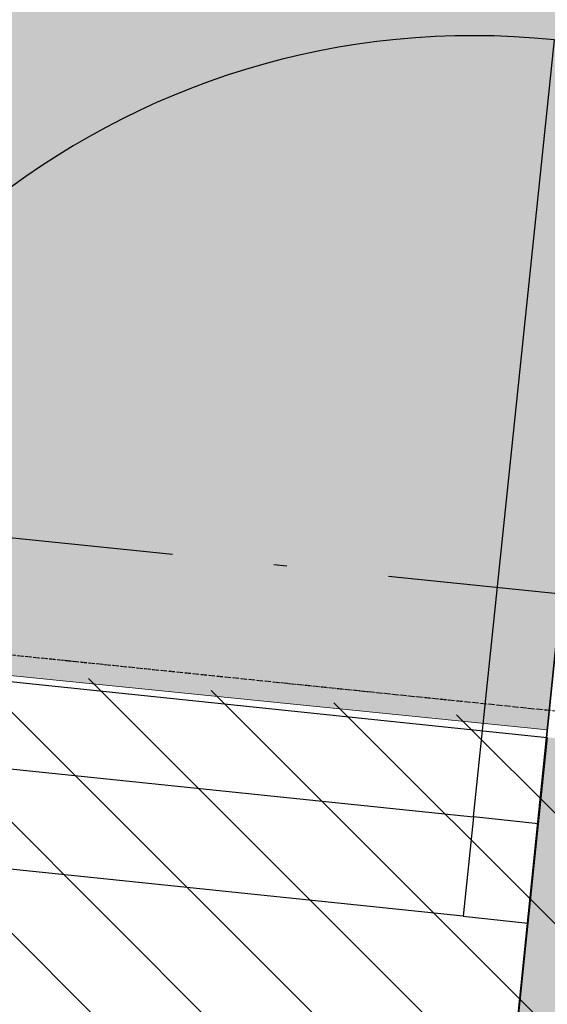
# Model space of a CAD drawing. Header units: millimetres. Extents: x -40276 to 214973, y -147941 to 35228.
# Tile 71 of 256: x -17786 to -17179, y 9376 to 10511. Entities that reach past the tile are written whole.
import ezdxf

# ---------------------------------------------------------------- set-up
doc = ezdxf.new("R2010")
doc.units = ezdxf.units.MM
doc.header["$MEASUREMENT"] = 0
doc.linetypes.add('Telekomunikacni vodic', pattern=[9.25, 3, -0.75, 3, -0.75, 0.125, -0.75, 0.125, -0.75])
doc.linetypes.add('Čerchovaná', pattern=[450, 200, -117.5, 15, -117.5])
for name, color, linetype in [('1._POHLED ZÁPADNÍ_2_0_plochy', 7, 'Continuous'), ('1._POHLED ZÁPADNÍ_2_akustické prvky', 7, 'Continuous'), ('1._POHLED ZÁPADNÍ_2_Nové_Konstrukce - nosné', 7, 'Continuous'), ('1._POHLED ZÁPADNÍ_2_Nové_TZB - elektroinstalace', 7, 'Continuous'), ('1._POHLED ZÁPADNÍ_2_Výplně – Řezové', 7, 'Continuous')]:
    doc.layers.add(name, color=color, linetype=linetype)

msp = doc.modelspace()

# ---------------------------------------------------------------- hatches: boundary and pattern name
at = {"layer": '1._POHLED ZÁPADNÍ_2_0_plochy', "linetype": 'Continuous', "lineweight": 20, "true_color": 0xffaaaa}
h = msp.add_hatch(dxfattribs=at)
h.set_pattern_fill('Izolační_tvárnice_0002', color=21, style=0, pattern_type=2)
h.set_pattern_definition([(315, (-10360.18, 9405.31), (63.6396, 63.6396), [])])
h.paths.add_polyline_path([(-10906.3, 18690.2), (-10970.7, 9084.1), (-20311.4, 10009.9), (-20479.4, 269.7), (-242.3, 419.8), (-238.4, 17796)])
at = {"layer": '1._POHLED ZÁPADNÍ_2_0_plochy', "linetype": 'Continuous', "lineweight": 0, "true_color": 0x3c3525}
msp.add_hatch(color=39, dxfattribs=at).paths.add_polyline_path([(-25869.2, 653), (-25868.1, 309.9), (-22137.4, 321.9), (-22138.5, 646.9), (-20886, 651), (-20713.5, 10463.4), (-18181.9, 10198.5), (-18222.5, 9798.3), (-17178.6, 9692.5), (-17162.7, 9848.9), (-12837.1, 9407.9), (-12818, 11448.1), (-11148.1, 11448.2), (-11147.9, 12036.3), (-10988.1, 12036.3), (-10988.1, 13086.3), (-11147.5, 13086.3), (-11147.1, 13937.2), (-10988.1, 13937.2), (-10988.1, 14849.2), (-11146.8, 14849.2), (-11146.6, 15386.8), (-10988.1, 15386.8), (-10988.1, 16436.8), (-11146.2, 16436.8), (-11145.9, 17210.2), (-20953.2, 17986.9), (-23795.8, 18203.3)])
at = {"layer": '1._POHLED ZÁPADNÍ_2_Výplně – Řezové', "linetype": 'Continuous', "lineweight": 13}
msp.add_hatch(color=254, dxfattribs=at).paths.add_polyline_path([(-17217.5, 9310.9), (-15507.7, 9132.9), (-15468.9, 9505.9), (-17178.7, 9683.9)])

# ---------------------------------------------------------------- linework, layer by layer
at = {"layer": '1._POHLED ZÁPADNÍ_2_0_plochy', "color": 7, "linetype": 'Continuous', "lineweight": 13, "flags": 128}
msp.add_lwpolyline([(-18222.5, 9798.3), (-17178.6, 9692.5), (-17162.7, 9848.9), (-12837.1, 9407.9), (-12818, 11448.1), (-11148.1, 11448.2), (-11147.9, 12036.3), (-10988.1, 12036.3), (-10988.1, 13086.3), (-11147.5, 13086.3), (-11147.1, 13937.2), (-10988.1, 13937.2), (-10988.1, 14849.2), (-11146.8, 14849.2), (-11146.6, 15386.8), (-10988.1, 15386.8), (-10988.1, 16436.8), (-11146.2, 16436.8), (-11145.9, 17210.2), (-20953.2, 17986.9)], dxfattribs=at)
at = {"layer": '1._POHLED ZÁPADNÍ_2_akustické prvky', "color": 1, "linetype": 'Čerchovaná', "lineweight": 25}
msp.add_line((-17162.7, 9848.9), (-18191.4, 9953.7), dxfattribs=at)
at = {"layer": '1._POHLED ZÁPADNÍ_2_akustické prvky', "color": 1, "linetype": 'Continuous', "lineweight": 35}
msp.add_line((-17162.7, 9848.9), (-17217.5, 9310.9), dxfattribs=at)
at = {"layer": '1._POHLED ZÁPADNÍ_2_Nové_Konstrukce - nosné', "color": 1, "linetype": 'Continuous', "lineweight": 25}
for p, q in [((-17263.7, 9592.2), (-17170.5, 10487.3)), ((-18223.1, 9792.6), (-17178.7, 9683.9)), ((-18158.8, 9685.3), (-17263.7, 9592.2)), ((-17178.7, 9683.9), (-17189.1, 9584.4)), ((-17263.7, 9592.2), (-17275.6, 9477.8)), ((-17189.1, 9584.4), (-17263.7, 9592.2)), ((-17201, 9470), (-17189.1, 9584.4)), ((-17189.1, 9584.4), (-17201, 9470)), ((-17189.1, 9584.4), (-17201, 9470)), ((-17275.6, 9477.8), (-18170.7, 9571)), ((-17275.6, 9477.8), (-17201, 9470)), ((-17201, 9470), (-17217.5, 9310.9))]:
    msp.add_line(p, q, dxfattribs=at)
msp.add_arc((-17263.7, 9592.2), 900, 84.0578, 174.0578, dxfattribs=at)
at = {"layer": '1._POHLED ZÁPADNÍ_2_Nové_TZB - elektroinstalace', "color": 1, "linetype": 'Telekomunikacni vodic', "lineweight": 25, "flags": 128}
msp.add_lwpolyline([(-15496.7, 1100.8), (-15568.9, 1100.8), (-15568.9, 5100.8), (-16068.9, 5100.8), (-16068.9, 9600.8), (-20293.9, 10035.8), (-20193.9, 18475.8), (-20818.9, 18475.8), (-20818.9, 18975.8), (-24116.7, 19246.5)], dxfattribs=at)
msp.add_lwpolyline([(-15496.7, 1100.8), (-15568.9, 1100.8), (-15568.9, 5100.8), (-16068.9, 5100.8), (-16068.9, 9600.8), (-20293.9, 10035.8), (-20193.9, 18475.8), (-20818.9, 18475.8), (-20818.9, 18975.8), (-24116.7, 19246.5)], dxfattribs=at)

doc.saveas('drawing.dxf')
